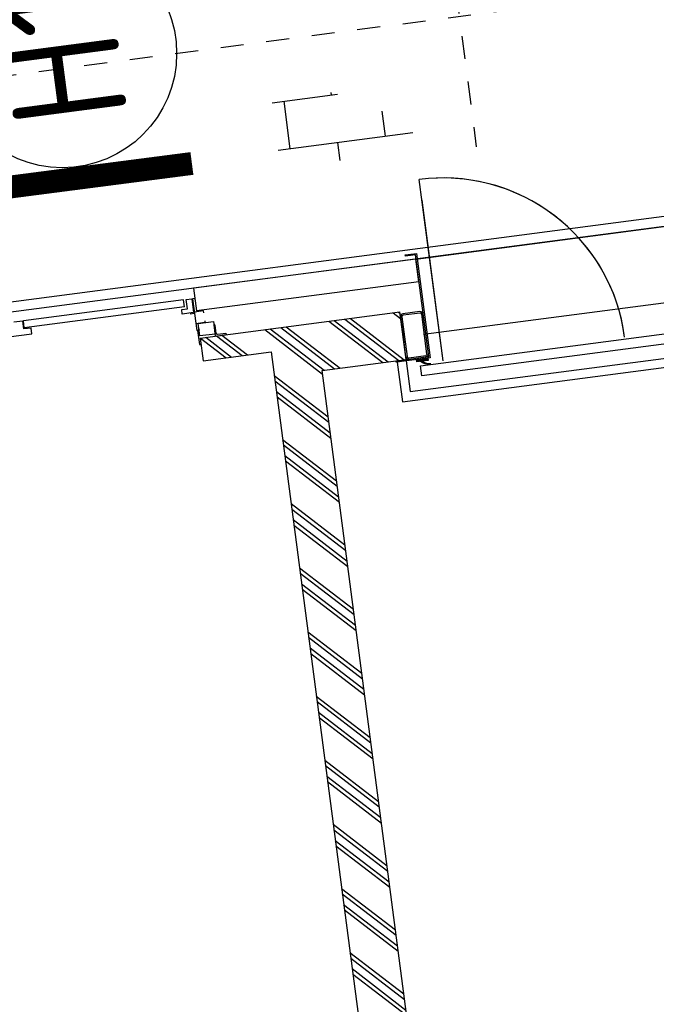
# Model space of a CAD drawing. Header units: metres. Extents: x 118052 to 118564, y 454784 to 455719.
# Tile 27 of 160: x 118276.46 to 118279.24, y 455195.78 to 455200.07. Entities that reach past the tile are written whole.
import ezdxf
from ezdxf.enums import TextEntityAlignment as Align

# ---------------------------------------------------------------- set-up
doc = ezdxf.new("R2010")
doc.units = ezdxf.units.M
doc.header["$LTSCALE"] = 0.5
doc.linetypes.add('Tauw_L_Center2', pattern=[6.4990000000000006, 4, -0.833, 0.833, -0.833])
for name, color, linetype in [('_gebouwen', 7, 'Continuous'), ('EL6312--', 6, 'Continuous'), ('EL_N_A_EB00----REVISIE~-_-----', 1, 'Continuous'), ('Koningsstal VIEUWPORT', 254, 'Continuous'), ('ZU_N_-_EL999---LP_PE-75_sdr00~H_-----', 2, 'Tauw_L_Center2'), ('ZU_N_-_EL999---LU_pvc160_sdr34~H_-----', 2, 'Tauw_L_Center2'), ('ZU_N_A_HV02----_arcering verharding ov betonstraatsteen-halfsteensverband~v_-----', 14, 'Continuous'), ('ZU_N_D_EB00--F-METSELWERK~-_-----', 7, 'Continuous')]:
    doc.layers.add(name, color=color, linetype=linetype)
doc.styles.add('BURO-018', font='Isocp.shx', dxfattribs={"height": 360})
doc.styles.add('BURO-025', font='Isocp.shx', dxfattribs={"height": 500})

# ---------------------------------------------------------------- blocks, each defined once
blk = doc.blocks.new('A$C06DD79C7')
at = {"layer": 'ZU_N_D_EB00--F-METSELWERK~-_-----'}
h = blk.add_hatch(dxfattribs=at)
h.set_pattern_fill('10300013,O', color=256, scale=100000, angle=269.9999999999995)
h.set_pattern_definition([(44.9999999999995, (12759.72175998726, -19839.99999999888), (-141.4213562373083, 141.4213562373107), []), (44.9999999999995, (12759.72175998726, -19769.28999999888), (-141.4213562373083, 141.4213562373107), [])])
h.paths.add_polyline_path([(11149.99999999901, -20599.99999999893), (11149.99999999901, -18069.99999999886), (14149.99999999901, -18069.99999999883), (14149.99999999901, -21339.99999999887), (17709.99999999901, -21339.9999999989), (17709.99999999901, -21709.99999999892), (17919.99999999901, -21709.9999999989), (17919.99999999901, -20829.9999999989), (17819.99999999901, -20829.9999999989), (17819.99999999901, -21129.9999999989), (14359.99999999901, -21129.99999999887), (14359.99999999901, -18069.99999999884), (17819.99999999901, -18069.99999999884), (17819.99999999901, -18949.9999999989), (17919.99999999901, -18949.9999999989), (17919.99999999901, -17969.99999999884), (8319.999999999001, -17969.99999999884), (8319.999999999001, -18069.99999999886), (10939.99999999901, -18069.99999999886), (10939.99999999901, -20389.99999999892), (7599.443519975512, -20389.99999999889), (7599.443519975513, -20599.9999999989)])
for p, q in [((18034.5864965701, -19999.9999999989), (18034.5864965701, -20103.9999999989)), ((18094.5864965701, -20071.9999999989), (18094.5864965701, -20031.9999999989)), ((18034.5864965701, -20103.9999999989), (18059.5864965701, -20103.9999999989)), ((18059.5864965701, -20071.9999999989), (18094.5864965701, -20071.9999999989)), ((18059.5864965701, -20103.9999999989), (18059.5864965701, -20071.9999999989)), ((18064.58649657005, -20073.9999999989), (18094.58649657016, -20073.9999999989)), ((18064.58649657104, -20780.30374233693), (18064.58649657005, -20073.9999999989)), ((18094.5864965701, -20071.9999999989), (18094.5864965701, -20073.9999999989)), ((18094.58649657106, -20780.30374233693), (18094.58649657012, -20073.9999999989)), ((18034.58649657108, -20816.47691580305), (18034.58649657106, -20766.47691580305)), ((18034.58649657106, -20766.47691580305), (18054.58649657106, -20766.47691580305)), ((18054.58649657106, -20766.47691580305), (18054.58649657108, -20791.47691580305)), ((18054.58649657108, -20791.47691580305), (18094.58649657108, -20791.47691580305)), ((18064.58649657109, -20780.30374233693), (18094.58649657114, -20780.30374233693)), ((18094.58649657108, -20791.47691580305), (18094.58649657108, -20816.47691580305)), ((17919.99999999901, -20829.9999999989), (17819.99999999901, -20829.9999999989)), ((17819.99999999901, -20829.9999999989), (17819.99999999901, -21129.9999999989)), ((17954.99999999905, -20823.43498520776), (17892.01617190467, -20823.43498520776)), ((17892.01617190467, -20823.43498520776), (17892.01617190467, -20829.99999999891)), ((17919.99999999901, -20829.9999999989), (17919.99999999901, -21709.9999999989)), ((17955.00000000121, -20829.9999999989), (17955.00000000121, -20819.9999999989)), ((18095.00000000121, -20819.9999999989), (17955.00000000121, -20819.9999999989)), ((17960.54893605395, -20829.9999999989), (17955.00000000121, -20829.9999999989)), ((17984.25101832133, -20859.86179444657), (17984.25101832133, -20819.9999999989)), ((18030.00000000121, -20819.9999999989), (18030.00000000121, -20799.9999999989)), ((18094.58649657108, -20816.47691580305), (18034.58649657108, -20816.47691580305)), ((18035.74898168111, -20859.86179444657), (18035.74898168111, -20819.9999999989)), ((18139.99999999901, -20829.9999999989), (18039.99999999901, -20829.9999999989)), ((18039.99999999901, -21809.99999999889), (18039.99999999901, -20829.9999999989)), ((18089.45106394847, -20829.9999999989), (18095.00000000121, -20829.9999999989)), ((18095.00000000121, -20829.9999999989), (18095.00000000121, -20819.9999999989)), ((18139.99999999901, -21809.99999999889), (18139.99999999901, -20829.9999999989)), ((17991.99406700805, -20859.86179444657), (17984.25101832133, -20859.86179444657)), ((18028.00593299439, -20859.86179444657), (18035.74898168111, -20859.86179444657)), ((17819.99999999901, -21129.9999999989), (14359.99999999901, -21129.99999999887)), ((14149.99999999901, -21339.99999999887), (17709.99999999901, -21339.9999999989)), ((17709.99999999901, -21339.9999999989), (17709.99999999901, -21709.99999999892)), ((17703.99999999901, -21669.99999999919), (17528.99992117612, -21669.99999999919)), ((17528.99992117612, -21669.99999999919), (17528.99992117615, -26029.9999999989)), ((17703.99999999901, -21709.99999999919), (17703.99999999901, -21669.99999999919)), ((17703.99999999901, -21709.99999999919), (17568.99992117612, -21709.99999999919)), ((17568.99992117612, -21709.99999999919), (17568.99992117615, -25989.9999999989)), ((17709.99999999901, -21709.99999999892), (17919.99999999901, -21709.9999999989)), ((17809.99992014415, -21800.00000111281), (17809.99992014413, -25889.9999999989)), ((18039.99999999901, -21809.99999999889), (18139.99999999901, -21809.99999999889)), ((18139.99999999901, -21809.99999999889), (18139.99999999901, -25889.9999999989)), ((17683.03948845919, -21869.99999999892), (18392.4870544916, -21869.99999999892))]:
    blk.add_line(p, q, dxfattribs=at)
for points in [[(17984.25101831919, -20896.9999999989), (17929.25101831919, -20896.9999999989), (17929.25101831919, -20829.9999999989), (17984.25101831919, -20829.9999999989)], [(17629.99992014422, -25921.48927002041), (17629.99992014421, -21769.70462589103), (17674.99992014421, -21769.70462589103), (17674.99992014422, -25921.48927002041)], [(17693.99999999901, -21755.49999999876), (17703.99999999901, -21755.49999999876), (17703.99999999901, -21805.49999999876), (17693.99999999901, -21805.49999999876)], [(17695.99999999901, -21757.49999999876), (17701.99999999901, -21757.49999999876), (17701.99999999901, -21803.49999999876), (17695.99999999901, -21803.49999999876)]]:
    blk.add_lwpolyline(points, close=True, dxfattribs=at)
at = {"layer": 'ZU_N_D_EB00--F-METSELWERK~-_-----', "flags": 128}
for points in [[(17919.99999999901, -20946.9999999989), (17921.49999999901, -20946.9999999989, 0.414213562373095), (17924.99999999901, -20943.4999999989), (17924.99999999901, -20908.9999999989, -0.4142135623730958), (17931.99999999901, -20901.9999999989), (17966.49999999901, -20901.9999999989, 0.414213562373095), (17969.99999999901, -20898.4999999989), (17969.99999999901, -20896.9999999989), (17919.99999999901, -20896.9999999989)], [(17809.99999999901, -21709.99999999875), (17722.599999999, -21709.99999999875, 0.4142135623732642), (17709.99999999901, -21722.59999999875), (17709.99999999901, -21797.39999999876, 0.4142135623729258), (17722.599999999, -21809.99999999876), (17897.399999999, -21809.99999999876, 0.4142135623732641), (17909.99999999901, -21797.39999999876), (17909.99999999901, -21722.59999999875, 0.4142135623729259), (17897.399999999, -21709.99999999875)], [(17809.99999999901, -21716.29999999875), (17722.599999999, -21716.29999999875, 0.4142135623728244), (17716.299999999, -21722.59999999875), (17716.29999999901, -21797.39999999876, 0.414213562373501), (17722.59999999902, -21803.69999999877), (17897.39999999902, -21803.69999999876, 0.4142135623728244), (17903.69999999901, -21797.39999999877), (17903.69999999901, -21722.59999999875, 0.414213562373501), (17897.399999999, -21716.29999999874)]]:
    blk.add_lwpolyline(points, format="xyb", close=True, dxfattribs=at)
blk.add_lwpolyline([(18157.999999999, -21809.99999999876), (18157.999999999, -21765.99999999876), (18163.999999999, -21765.99999999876), (18163.99999999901, -21815.99999999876), (17703.99999999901, -21815.99999999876), (17703.99999999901, -21665.99999999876), (17709.99999999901, -21665.99999999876), (17709.99999999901, -21809.99999999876)], close=True, dxfattribs=at)
at = {"layer": 'ZU_N_D_EB00--F-METSELWERK~-_-----'}
for centre, radius, start, end in [((17723.52738891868, -21805.65903256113), 44.58317010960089, 131.4754440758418, 182.8664299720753), ((17723.52738891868, -21813.65903256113), 44.58317010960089, 131.4754440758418, 182.8664299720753), ((17683.03948849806, -21870.00000009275), 799.999999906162, 269.999999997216, 354.7078790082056)]:
    blk.add_arc(centre, radius, start, end, dxfattribs=at)
blk = doc.blocks.new('E00172')
at = {"color": 0, "linetype": 'Continuous', "const_width": 0.5}
blk.add_lwpolyline([(-2.499999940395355, 0.75), (2.5, 0.75)], dxfattribs=at)
at = {"color": 0, "linetype": 'Continuous'}
blk.add_circle((0, 3.500000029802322), 2.5, dxfattribs=at)
at = {"color": 0, "linetype": 'Continuous', "style": 'BURO-018'}
for tag, p in [('E_GKAST', (5.960464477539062e-08, 11.5)), ('E_GROEP', (5.960464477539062e-08, 8.500000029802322)), ('E_SGROEP', (4.500000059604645, 8.500000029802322)), ('E_ARMCODE', (0, 3.500000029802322)), ('E_SLET', (4.500000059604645, 2.500000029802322))]:
    blk.add_attdef(tag, text='', height=1.8, dxfattribs=at).set_placement(p, align=Align.MIDDLE)
blk = doc.blocks.new('A$C051E189E')
at = {"layer": 'EL6312--'}
ref = blk.add_blockref('E00172', (-688.6164262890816, -80190.45264574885), dxfattribs=dict(at, xscale=199.9999999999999, yscale=199.9999999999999, zscale=199.9999999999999, rotation=269.9226929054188))
ref.add_attrib('E_ARMCODE', 'H1', dxfattribs={"layer": '0', "color": 2, "linetype": 'Continuous', "height": 500, "rotation": 2.219811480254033e-05, "style": 'BURO-025'}).set_placement((11.38294237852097, -80191.3971298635), align=Align.MIDDLE)
ref.add_attrib('E_SLET', 'O', dxfattribs={"layer": '0', "color": 1, "linetype": 'Continuous', "height": 360, "rotation": 2.219811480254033e-05, "style": 'BURO-018'}).set_placement((-16.3596059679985, -79383.75977525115), align=Align.MIDDLE)
ref.add_attrib('E_GROEP', '.', dxfattribs={"layer": '0', "color": 1, "linetype": 'Continuous', "height": 360, "rotation": 2.219811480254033e-05, "style": 'BURO-018'}).set_placement((1011.382032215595, -80192.74640476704), align=Align.MIDDLE)
ref.add_attrib('E_GKAST', 'L100', dxfattribs={"layer": '0', "color": 1, "linetype": 'Continuous', "height": 360, "rotation": 2.219811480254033e-05, "style": 'BURO-018'}).set_placement((1357.824037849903, -79750.79183277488), align=Align.MIDDLE)
ref.add_attrib('E_SGROEP', '.', dxfattribs={"layer": '0', "color": 1, "linetype": 'Continuous', "height": 360, "rotation": 2.219811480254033e-05, "style": 'BURO-018'}).set_placement((1439.628814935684, -80651.38201087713), align=Align.MIDDLE)
blk = doc.blocks.new('Leidingen')
at = {"layer": 'ZU_N_A_HV02----_arcering verharding ov betonstraatsteen-halfsteensverband~v_-----'}
h = blk.add_hatch(dxfattribs=at)
h.set_pattern_fill('BRICK', color=256, scale=32.99999999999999, angle=-7.416313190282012)
h.set_pattern_definition([(90, (-240156.4942222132, 6213.1519820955), (-209.55, 1.77635683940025e-14), []), (179.9999999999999, (-240156.4942222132, 6213.1519820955), (-6.394884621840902e-14, -419.1), [209.5499999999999, -209.5499999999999]), (179.9999999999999, (-240156.4942222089, 6422.701982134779), (-6.394884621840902e-14, -419.1), [-209.5499999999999, 209.5499999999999])])
h.paths.add_polyline_path([(-262500.8915950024, -21296.14538459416, 0.02309533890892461), (-262497.4815077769, -21222.35845679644), (-262840.5209964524, -21222.3584568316), (-262840.5209964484, -21879.00683378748, 0.2211174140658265)])
at = {"layer": 'ZU_N_-_EL999---LP_PE-75_sdr00~H_-----', "flags": 128}
blk.add_lwpolyline([(-118553.1989605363, 6962.016680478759), (-242100.8711517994, 6918.149949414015), (-260869.9927551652, 6918.149949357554), (-260869.9927551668, -569.120819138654), (-260869.9927551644, -22082.3711988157), (-262858.1002473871, -22082.37119882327)], dxfattribs=at)
at = {"layer": 'ZU_N_-_EL999---LU_pvc160_sdr34~H_-----'}
blk.add_lwpolyline([(-262284.4050102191, -25542.35845673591), (-262284.4050105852, 1196.853516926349)], dxfattribs=at)
at = {"layer": 'EL_N_A_EB00----REVISIE~-_-----'}
blk.add_blockref('A$C051E189E', (-262229.9305388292, 59850.06411849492), dxfattribs=at)

msp = doc.modelspace()

# ---------------------------------------------------------------- hatches: boundary and pattern name
at = {"layer": '_gebouwen'}
h = msp.add_hatch(dxfattribs=at)
h.set_pattern_fill('10300013,O', color=256, scale=99.75393699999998, angle=367.4698759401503)
h.set_pattern_definition([(142.4698759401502, (118276.9386578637, 455193.4504174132), (-0.1215358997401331, -0.1582163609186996), []), (142.4698759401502, (118276.8687204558, 455193.4412473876), (-0.1215358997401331, -0.1582163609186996), [])])
h.paths.add_polyline_path([(118277.8991105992, 455191.9568447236), (118275.396754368, 455191.6287416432), (118275.0076992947, 455194.5959624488), (118278.2419699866, 455195.020032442), (118277.7802913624, 455198.5411344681), (118278.1462485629, 455198.5891179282), (118278.1190147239, 455198.7968233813), (118277.2486299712, 455198.6827005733), (118277.2615984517, 455198.5837932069), (118277.5583205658, 455198.6226987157), (118278.0070307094, 455195.2005040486), (118274.9804654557, 455194.8036679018), (118274.5317553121, 455198.225862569), (118275.4021400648, 455198.3399853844), (118275.3891715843, 455198.4388927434), (118274.41987948, 455198.3118014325), (118275.6648555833, 455188.8166948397), (118275.7637629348, 455188.8296633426), (118275.423988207, 455191.4210361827), (118277.7186390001, 455191.7219054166), (118278.1518590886, 455188.417849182), (118278.3595645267, 455188.4450830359)])

# ---------------------------------------------------------------- linework, layer by layer
for p, q in [((118278.1893913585, 455199.0273880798), (118282.2248116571, 455199.5565029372)), ((118278.3079967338, 455198.583201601), (118278.2042487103, 455199.37446048)), ((118278.2222966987, 455198.6996968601), (118282.2676077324, 455199.2301085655)), ((118278.1893913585, 455199.0273880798), (118277.2200992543, 455198.9002967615)), ((118278.2023598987, 455198.9284807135), (118278.1893913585, 455199.0273880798)), ((118278.1645341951, 455198.4496584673), (118282.3977691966, 455199.0047103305)), ((118278.1301586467, 455198.404908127), (118282.4425195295, 455198.9703347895)), ((118277.2200992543, 455198.9002967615), (118277.2330677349, 455198.8013894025)), ((118278.2023598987, 455198.9284807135), (118277.2330677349, 455198.8013894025)), ((118277.2259350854, 455198.8557884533), (118277.2160443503, 455198.8544915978)), ((118277.2160443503, 455198.8544915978), (118277.2342002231, 455198.7160212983)), ((118277.2266546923, 455198.850300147), (118277.2259350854, 455198.8557884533)), ((118277.1768354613, 455198.8489346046), (118276.4782490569, 455198.7573375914)), ((118277.1807259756, 455198.8192623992), (118276.4821396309, 455198.727665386)), ((118277.1683471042, 455198.8075785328), (118277.1930739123, 455198.8108206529)), ((118277.1807259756, 455198.8192623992), (118277.1768354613, 455198.8489346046)), ((118277.18788652, 455198.850383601), (118277.2126133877, 455198.8536257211)), ((118277.1930739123, 455198.8108206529), (118277.18788652, 455198.850383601)), ((118277.2126133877, 455198.8536257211), (118277.2203944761, 455198.7942813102)), ((118277.1709408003, 455198.787797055), (118277.1683471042, 455198.8075785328)), ((118277.2203944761, 455198.7942813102), (118277.1709408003, 455198.787797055)), ((118277.2244738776, 455198.7902018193), (118277.2046924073, 455198.7876081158)), ((118277.2631545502, 455198.8010574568), (118277.2237283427, 455198.7958879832)), ((118277.2486299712, 455198.6827005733), (118278.1190147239, 455198.7968233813)), ((118277.2641587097, 455198.7933990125), (118277.2631545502, 455198.8010574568)), ((118278.1462485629, 455198.5891179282), (118278.1190147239, 455198.7968233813)), ((118276.476270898, 455198.7570782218), (118276.4367079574, 455198.7518908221)), ((118276.476270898, 455198.7570782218), (118276.4782490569, 455198.7573375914)), ((118276.4808099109, 455198.7224606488), (118276.476270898, 455198.7570782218)), ((118276.4821396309, 455198.727665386), (118276.4782490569, 455198.7573375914)), ((118276.5124602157, 455198.72661057), (118276.4808099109, 455198.7224606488)), ((118276.5157023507, 455198.7018837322), (118276.5124602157, 455198.72661057)), ((118277.2698330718, 455198.750122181), (118277.2304068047, 455198.7449527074)), ((118277.2688289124, 455198.7577806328), (118277.2698330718, 455198.750122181)), ((118276.412838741, 455198.68839649), (118276.5157023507, 455198.7018837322)), ((118277.2440909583, 455198.7173181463), (118277.2342002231, 455198.7160212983)), ((118277.2375976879, 455198.716466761), (118277.2457657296, 455198.654171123)), ((118277.2433713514, 455198.7228064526), (118277.2440909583, 455198.7173181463)), ((118277.2486299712, 455198.6827005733), (118277.2615984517, 455198.5837932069)), ((118277.2457657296, 455198.654171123), (118277.2522590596, 455198.6550225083)), ((118277.2615984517, 455198.5837932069), (118277.5583205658, 455198.6226987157)), ((118277.5583205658, 455198.6226987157), (118278.0070307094, 455195.2005040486)), ((118277.7802913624, 455198.5411344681), (118278.1462485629, 455198.5891179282)), ((118278.1470267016, 455198.5831834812), (118278.107463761, 455198.5779960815)), ((118278.107463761, 455198.5779960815), (118278.1301586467, 455198.404908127)), ((118278.1470267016, 455198.5831834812), (118278.1645341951, 455198.4496584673)), ((118278.2419699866, 455195.020032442), (118277.7802913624, 455198.5411344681))]:
    msp.add_line(p, q, dxfattribs=at)
for points in [[(118259.6948716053, 455179.2299018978), (118257.5913921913, 455195.272587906), (118274.3281375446, 455197.4670707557), (118274.1864321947, 455198.5478203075), (118283.2260594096, 455199.7330750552), (118285.401415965, 455183.1652769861), (118279.1846272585, 455182.3501462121), (118279.384674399, 455180.8244391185), (118269.0334354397, 455179.4659644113), (118268.9047305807, 455180.4475626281), (118259.6948716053, 455179.2299018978)], [(118283.1941038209, 455199.6835942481), (118274.1737525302, 455198.5008669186), (118274.3151092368, 455197.4227766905), (118257.6195468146, 455195.2336936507)]]:
    msp.add_lwpolyline(points, dxfattribs=at)
for points in [[(118278.1933263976, 455198.5791934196), (118278.1920295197, 455198.5890841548), (118278.2414831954, 455198.5955684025), (118278.2427800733, 455198.5856776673)], [(118278.1950451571, 455198.5814309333), (118278.1942670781, 455198.5873653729), (118278.2397644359, 455198.5933308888), (118278.2405425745, 455198.5873964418)]]:
    msp.add_lwpolyline(points, close=True, dxfattribs=at)
for centre, radius, start, end in [((118278.3079967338, 455198.583201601), 0.7980314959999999, 7.469820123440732, 97.47072519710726), ((118278.2391081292, 455198.614903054), 0.0444734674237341, 228.9447489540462, 280.3367693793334), ((118278.2470207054, 455198.6159405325), 0.0444734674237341, 228.9447489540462, 280.3367693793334)]:
    msp.add_arc(centre, radius, start, end, dxfattribs=at)

# ---------------------------------------------------------------- block references
at = {"layer": '_gebouwen', "xscale": 0.0009975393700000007, "yscale": 0.0009975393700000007, "zscale": 0.0009975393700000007, "rotation": 97.46987594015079}
msp.add_blockref('A$C06DD79C7', (118258.9701822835, 455178.2571627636), dxfattribs=at)
at = {"layer": 'Koningsstal VIEUWPORT', "color": 6, "xscale": 0.0009975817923, "yscale": 0.0009975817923, "zscale": 0.0009975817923, "rotation": 97.46987594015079}
msp.add_blockref('Leidingen', (118222.5204054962, 455456.6506997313), dxfattribs=at)

doc.saveas('drawing.dxf')
